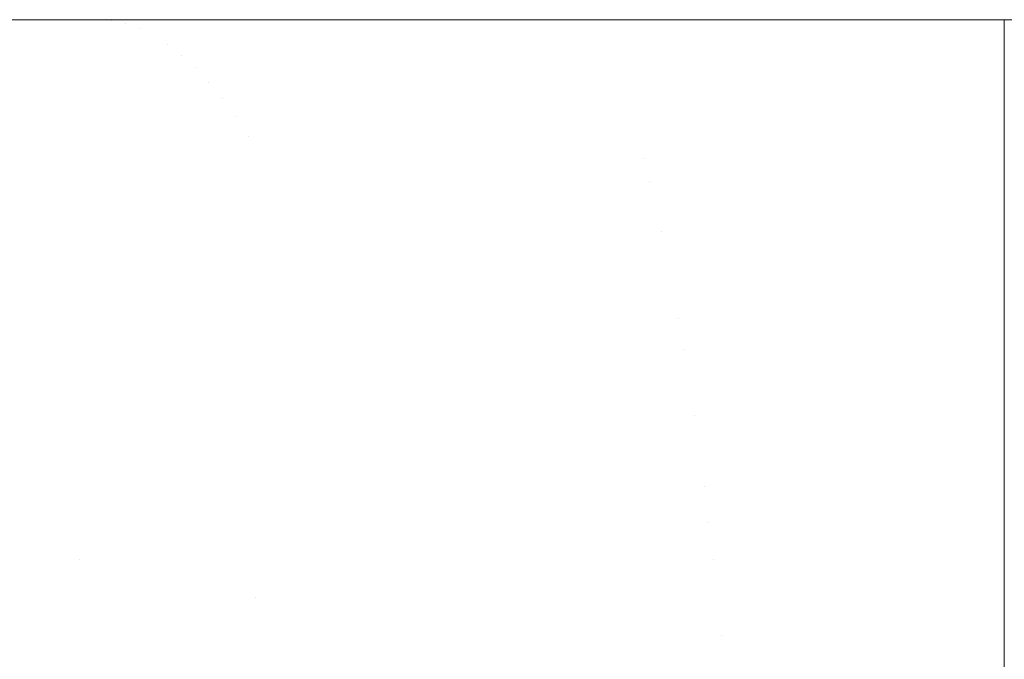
# Model space of a CAD drawing. Header units: centimetres. Extents: x -44.1 to 45.2, y 4.2 to 6.
# Tile 225 of 256: x -13.9829 to -13.9347, y 5.9687 to 6.0001. Entities that reach past the tile are written whole.
import ezdxf

# ---------------------------------------------------------------- set-up
doc = ezdxf.new("R2010")
doc.units = ezdxf.units.CM
doc.header["$LTSCALE"] = 2.54
doc.layers.add('Lucido design-1', color=7, linetype='Continuous')

# ---------------------------------------------------------------- blocks, each defined once
blk = doc.blocks.new('Gruppo-4-1')
at = {"color": 7, "linetype": 'Continuous', "lineweight": 9}
for points, invisible_edges in [([(-43.924707, 6.000021, -2312.419046), (-8.338741, 6.000089, -2312.42217), (-26.131724, 6.000089, -2312.42217)], 9), ([(-43.924707, 6.000021, -2312.419046), (45.040209, 6.000021, -2312.419046), (9.454243, 6.000089, -2312.42217), (-8.338741, 6.000089, -2312.42217)], 11), ([(-26.131724, 6.000089, -2312.42217), (-13.977163, 6.000089, -2312.623786), (-13.979127, 6.000089, -2312.623976), (-13.998948, 6.000089, -2312.625887)], 9), ([(-13.93465, 6.000089, -2312.62217), (-13.954895, 6.000089, -2312.622535), (-26.131724, 6.000089, -2312.42217), (-8.338741, 6.000089, -2312.42217)], 10), ([(-13.954895, 6.000089, -2312.622535), (-13.977163, 6.000089, -2312.623786), (-26.131724, 6.000089, -2312.42217)], 10), ([(-13.978436, 6.00004, -2312.627036), (-14.027008, 6.00004, -2312.633169), (-14.020064, 6.000089, -2312.628777), (-13.998948, 6.000089, -2312.625887)], 11), ([(-13.978436, 6.00004, -2312.627036), (-13.977742, 5.999894, -2312.630129), (-14.025545, 5.999894, -2312.636164), (-14.027008, 6.00004, -2312.633169)], 15), ([(-13.998948, 6.000089, -2312.625887), (-13.979127, 6.000089, -2312.623976), (-13.978436, 6.00004, -2312.627036)], 10), ([(-13.978436, 6.00004, -2312.627036), (-13.979127, 6.000089, -2312.623976), (-13.977163, 6.000089, -2312.623786)], 9), ([(-13.977163, 6.000089, -2312.623786), (-13.954895, 6.000089, -2312.622535), (-13.93465, 6.000021, -2312.625294), (-13.978436, 6.00004, -2312.627036)], 14), ([(-13.977742, 5.999894, -2312.630129), (-13.978436, 6.00004, -2312.627036), (-13.93465, 6.000021, -2312.625294)], 11), ([(-13.954895, 6.000089, -2312.622535), (-13.93465, 6.000089, -2312.62217), (-13.93465, 6.000021, -2312.625294)], 8), ([(-8.338741, 6.000089, -2312.42217), (-8.338741, 6.000089, -2312.62217), (-13.93465, 6.000089, -2312.62217)], 9), ([(15.050153, 6.000021, -2312.625294), (-13.93465, 6.000021, -2312.625294), (-8.338741, 6.000089, -2312.62217), (9.454243, 6.000089, -2312.62217)], 11), ([(-13.93465, 6.000021, -2312.625294), (-13.93465, 6.000089, -2312.62217), (-8.338741, 6.000089, -2312.62217)], 8), ([(-43.924707, 6.000021, -2312.419046), (-43.924707, 5.999993, -2312.417808), (45.040209, 5.999993, -2312.417808), (45.040209, 6.000021, -2312.419046)], 10), ([(45.040209, 5.999993, -2312.417808), (-43.924707, 5.999993, -2312.417808), (-43.924707, 5.999708, -2312.413454), (45.040209, 5.999708, -2312.413454)], 5), ([(45.040209, 5.999708, -2312.413454), (-43.924707, 5.999708, -2312.413454), (-43.924707, 5.999233, -2312.409117), (45.040209, 5.999233, -2312.409117)], 5), ([(-14.024086, 5.99965, -2312.63915), (-14.025545, 5.999894, -2312.636164), (-13.977742, 5.999894, -2312.630129), (-13.97705, 5.99965, -2312.633212)], 15), ([(-13.97705, 5.99965, -2312.633212), (-13.976361, 5.99931, -2312.636281), (-14.022633, 5.99931, -2312.642123), (-14.024086, 5.99965, -2312.63915)], 15), ([(-13.93465, 6.000021, -2312.625294), (-13.93465, 5.999993, -2312.626532), (-13.977742, 5.999894, -2312.630129)], 10), ([(-13.977742, 5.999894, -2312.630129), (-13.93465, 5.999993, -2312.626532), (-13.93465, 5.999708, -2312.630886)], 9), ([(-13.97705, 5.99965, -2312.633212), (-13.977742, 5.999894, -2312.630129), (-13.93465, 5.999708, -2312.630886)], 11), ([(-13.93465, 5.999708, -2312.630886), (-13.93465, 5.999638, -2312.631523), (-13.97705, 5.99965, -2312.633212)], 10), ([(-13.93465, 5.999638, -2312.631523), (-13.93465, 5.999233, -2312.635223), (-13.976361, 5.99931, -2312.636281), (-13.97705, 5.99965, -2312.633212)], 14), ([(15.050153, 6.000021, -2312.625294), (15.050153, 5.999993, -2312.626532), (-13.93465, 5.999993, -2312.626532), (-13.93465, 6.000021, -2312.625294)], 10), ([(-13.93465, 5.999993, -2312.626532), (15.050153, 5.999993, -2312.626532), (15.050153, 5.999708, -2312.630886), (-13.93465, 5.999708, -2312.630886)], 5), ([(-13.93465, 5.999638, -2312.631523), (-13.93465, 5.999708, -2312.630886), (15.050153, 5.999708, -2312.630886), (15.050153, 5.999638, -2312.631523)], 10), ([(-13.93465, 5.999233, -2312.635223), (-13.93465, 5.999638, -2312.631523), (15.050153, 5.999638, -2312.631523), (15.050153, 5.999299, -2312.63462)], 10), ([(45.040209, 5.999233, -2312.409117), (-43.924707, 5.999233, -2312.409117), (-43.924707, 5.998569, -2312.404805), (45.040209, 5.998569, -2312.404805)], 5), ([(-14.021189, 5.998875, -2312.645079), (-14.022633, 5.99931, -2312.642123), (-13.976361, 5.99931, -2312.636281), (-13.975677, 5.998875, -2312.639333)], 15), ([(-13.975677, 5.998875, -2312.639333), (-13.976361, 5.99931, -2312.636281), (-13.93465, 5.999233, -2312.635223)], 11), ([(-13.93465, 5.999233, -2312.635223), (-13.93465, 5.998852, -2312.637697), (-13.975677, 5.998875, -2312.639333)], 10), ([(15.050153, 5.999299, -2312.63462), (15.050153, 5.999233, -2312.635223), (-13.93465, 5.999233, -2312.635223)], 10), ([(-13.93465, 5.998852, -2312.637697), (-13.93465, 5.999233, -2312.635223), (15.050153, 5.999233, -2312.635223), (15.050153, 5.998852, -2312.637697)], 10), ([(-13.975677, 5.998875, -2312.639333), (-13.974997, 5.998346, -2312.642362), (-14.019755, 5.998346, -2312.648013), (-14.021189, 5.998875, -2312.645079)], 15), ([(-13.974997, 5.998346, -2312.642362), (-13.975677, 5.998875, -2312.639333), (-13.93465, 5.998852, -2312.637697)], 11), ([(-13.93465, 5.998852, -2312.637697), (-13.93465, 5.998569, -2312.639535), (-13.974997, 5.998346, -2312.642362)], 10), ([(15.050153, 5.998852, -2312.637697), (15.050153, 5.998569, -2312.639535), (-13.93465, 5.998569, -2312.639535), (-13.93465, 5.998852, -2312.637697)], 10), ([(45.040209, 5.998569, -2312.404805), (-43.924707, 5.998569, -2312.404805), (-43.924707, 5.997718, -2312.400526), (45.040209, 5.997718, -2312.400526)], 5), ([(-14.018333, 5.997724, -2312.650922), (-14.019755, 5.998346, -2312.648013), (-13.974997, 5.998346, -2312.642362), (-13.974323, 5.997724, -2312.645365)], 15), ([(-13.974323, 5.997724, -2312.645365), (-13.974997, 5.998346, -2312.642362), (-13.93465, 5.998569, -2312.639535)], 11), ([(-13.93465, 5.998569, -2312.639535), (-13.93465, 5.997724, -2312.643786), (-13.974323, 5.997724, -2312.645365)], 10), ([(-13.93465, 5.997724, -2312.643786), (-13.93465, 5.998569, -2312.639535), (15.050153, 5.998569, -2312.639535), (15.050153, 5.997724, -2312.643786)], 10), ([(45.040209, 5.997718, -2312.400526), (-43.924707, 5.997718, -2312.400526), (-43.924707, 5.996681, -2312.396288), (45.040209, 5.996681, -2312.396288)], 5), ([(-14.018333, 5.997724, -2312.650922), (-13.974323, 5.997724, -2312.645365), (-13.994802, 5.997012, -2312.650499)], 11), ([(-13.974323, 5.997724, -2312.645365), (-13.973656, 5.997012, -2312.648337), (-13.994802, 5.997012, -2312.650499)], 11), ([(-13.973656, 5.997012, -2312.648337), (-13.974323, 5.997724, -2312.645365), (-13.93465, 5.997724, -2312.643786), (-13.93465, 5.997718, -2312.643814)], 11), ([(-13.93465, 5.997718, -2312.643814), (-13.93465, 5.996681, -2312.648052), (-13.973656, 5.997012, -2312.648337)], 10), ([(15.050153, 5.997724, -2312.643786), (15.050153, 5.997718, -2312.643814), (-13.93465, 5.997718, -2312.643814), (-13.93465, 5.997724, -2312.643786)], 10), ([(-13.93465, 5.997718, -2312.643814), (15.050153, 5.997718, -2312.643814), (15.050153, 5.996681, -2312.648052), (-13.93465, 5.996681, -2312.648052)], 5), ([(45.040209, 5.996681, -2312.396288), (-43.924707, 5.996681, -2312.396288), (-43.924707, 5.99546, -2312.392099), (45.040209, 5.99546, -2312.392099)], 5), ([(-13.993785, 5.99621, -2312.653401), (-13.994802, 5.997012, -2312.650499), (-13.973656, 5.997012, -2312.648337), (-13.972997, 5.99621, -2312.651275)], 15), ([(-13.972997, 5.99621, -2312.651275), (-13.973656, 5.997012, -2312.648337), (-13.93465, 5.996681, -2312.648052)], 11), ([(-13.93465, 5.996681, -2312.648052), (-13.93465, 5.996188, -2312.649743), (-13.972997, 5.99621, -2312.651275)], 10), ([(-13.93465, 5.996188, -2312.649743), (-13.93465, 5.996681, -2312.648052), (15.050153, 5.996681, -2312.648052), (15.050153, 5.996188, -2312.649743)], 10), ([(-13.972997, 5.99621, -2312.651275), (-13.972346, 5.995322, -2312.654175), (-13.992782, 5.995322, -2312.656265), (-13.993785, 5.99621, -2312.653401)], 15), ([(-13.972346, 5.995322, -2312.654175), (-13.972997, 5.99621, -2312.651275), (-13.93465, 5.996188, -2312.649743)], 11), ([(-13.93465, 5.996188, -2312.649743), (-13.93465, 5.99546, -2312.652241), (-13.972346, 5.995322, -2312.654175)], 10), ([(15.050153, 5.996188, -2312.649743), (15.050153, 5.99546, -2312.652241), (-13.93465, 5.99546, -2312.652241), (-13.93465, 5.996188, -2312.649743)], 10), ([(45.040209, 5.99546, -2312.392099), (-43.924707, 5.99546, -2312.392099), (-43.924707, 5.994058, -2312.387968), (45.040209, 5.994058, -2312.387968)], 5), ([(-13.991793, 5.99435, -2312.659087), (-13.992782, 5.995322, -2312.656265), (-13.972346, 5.995322, -2312.654175), (-13.971705, 5.99435, -2312.657033)], 15), ([(-13.971705, 5.99435, -2312.657033), (-13.972346, 5.995322, -2312.654175), (-13.93465, 5.99546, -2312.652241), (-13.93465, 5.994336, -2312.655554)], 11), ([(-13.93465, 5.994336, -2312.655554), (-13.93465, 5.99546, -2312.652241), (15.050153, 5.99546, -2312.652241), (15.050153, 5.994336, -2312.655554)], 10), ([(-13.971705, 5.99435, -2312.657033), (-13.971074, 5.993296, -2312.659846), (-13.99082, 5.993296, -2312.661865), (-13.991793, 5.99435, -2312.659087)], 15), ([(-13.971705, 5.99435, -2312.657033), (-13.93465, 5.994336, -2312.655554), (-13.952335, 5.993296, -2312.658737)], 11), ([(-13.952335, 5.993296, -2312.658737), (-13.971074, 5.993296, -2312.659846), (-13.971705, 5.99435, -2312.657033)], 11), ([(-13.952335, 5.993296, -2312.658737), (-13.93465, 5.994336, -2312.655554), (-13.93465, 5.994058, -2312.656372)], 9), ([(15.050153, 5.994336, -2312.655554), (15.050153, 5.994058, -2312.656372), (-13.93465, 5.994058, -2312.656372), (-13.93465, 5.994336, -2312.655554)], 10), ([(45.040209, 5.994058, -2312.387968), (-43.924707, 5.994058, -2312.387968), (-43.924707, 5.992477, -2312.383902), (45.040209, 5.992477, -2312.383902)], 5), ([(-13.93465, 5.994058, -2312.656372), (-13.93465, 5.993274, -2312.658388), (-13.952335, 5.993296, -2312.658737)], 10), ([(-13.93465, 5.993274, -2312.658388), (-13.93465, 5.994058, -2312.656372), (15.050153, 5.994058, -2312.656372), (15.050153, 5.993274, -2312.658388)], 10), ([(-13.989863, 5.992164, -2312.664594), (-13.99082, 5.993296, -2312.661865), (-13.971074, 5.993296, -2312.659846), (-13.970454, 5.992164, -2312.66261)], 15), ([(-13.952033, 5.992164, -2312.66152), (-13.970454, 5.992164, -2312.66261), (-13.971074, 5.993296, -2312.659846), (-13.952335, 5.993296, -2312.658737)], 15), ([(-13.952335, 5.993296, -2312.658737), (-13.93465, 5.993274, -2312.658388), (-13.93465, 5.992477, -2312.660438)], 9), ([(-13.93465, 5.992477, -2312.660438), (-13.952033, 5.992164, -2312.66152), (-13.952335, 5.993296, -2312.658737)], 11), ([(15.050153, 5.993274, -2312.658388), (15.050153, 5.992477, -2312.660438), (-13.93465, 5.992477, -2312.660438), (-13.93465, 5.993274, -2312.658388)], 10), ([(45.040209, 5.992477, -2312.383902), (-43.924707, 5.992477, -2312.383902), (-43.924707, 5.990719, -2312.379908), (45.040209, 5.990719, -2312.379908)], 5), ([(-13.93465, 5.992477, -2312.660438), (-13.93465, 5.992151, -2312.661179), (-13.952033, 5.992164, -2312.66152)], 10), ([(-13.93465, 5.990719, -2312.664432), (-13.93465, 5.992151, -2312.661179), (15.050153, 5.992477, -2312.660438), (15.050153, 5.990946, -2312.663918)], 10), ([(-13.93465, 5.992151, -2312.661179), (-13.93465, 5.992477, -2312.660438), (15.050153, 5.992477, -2312.660438)], 10), ([(-13.970454, 5.992164, -2312.66261), (-13.969845, 5.990955, -2312.665322), (-13.988925, 5.990955, -2312.667273), (-13.989863, 5.992164, -2312.664594)], 15), ([(-13.951738, 5.990955, -2312.664251), (-13.969845, 5.990955, -2312.665322), (-13.970454, 5.992164, -2312.66261), (-13.952033, 5.992164, -2312.66152)], 15), ([(-13.952033, 5.992164, -2312.66152), (-13.93465, 5.992151, -2312.661179), (-13.93465, 5.990719, -2312.664432), (-13.951738, 5.990955, -2312.664251)], 13), ([(-13.988005, 5.989674, -2312.669898), (-13.988925, 5.990955, -2312.667273), (-13.969845, 5.990955, -2312.665322), (-13.969248, 5.989674, -2312.667981)], 15), ([(-13.951448, 5.989674, -2312.666928), (-13.969248, 5.989674, -2312.667981), (-13.969845, 5.990955, -2312.665322), (-13.951738, 5.990955, -2312.664251)], 15), ([(-13.951448, 5.989674, -2312.666928), (-13.951738, 5.990955, -2312.664251), (-13.93465, 5.990719, -2312.664432)], 11), ([(15.050153, 5.990946, -2312.663918), (15.050153, 5.990719, -2312.664432), (-13.93465, 5.990719, -2312.664432)], 10), ([(45.040209, 5.990719, -2312.379908), (-43.924707, 5.990719, -2312.379908), (-43.924707, 5.98879, -2312.375995), (45.040209, 5.98879, -2312.375995)], 5), ([(-13.93465, 5.990719, -2312.664432), (-13.93465, 5.989653, -2312.666594), (-13.951448, 5.989674, -2312.666928)], 10), ([(15.050153, 5.990719, -2312.664432), (15.050153, 5.98879, -2312.668345), (-13.93465, 5.98879, -2312.668345), (-13.93465, 5.989653, -2312.666594)], 10), ([(-13.93465, 5.989653, -2312.666594), (-13.93465, 5.990719, -2312.664432), (15.050153, 5.990719, -2312.664432)], 10), ([(-13.969248, 5.989674, -2312.667981), (-13.968665, 5.988324, -2312.670582), (-13.987105, 5.988324, -2312.672468), (-13.988005, 5.989674, -2312.669898)], 15), ([(-13.951165, 5.988324, -2312.669547), (-13.968665, 5.988324, -2312.670582), (-13.969248, 5.989674, -2312.667981), (-13.951448, 5.989674, -2312.666928)], 15), ([(-13.951448, 5.989674, -2312.666928), (-13.93465, 5.989653, -2312.666594), (-13.93465, 5.98879, -2312.668345)], 9), ([(-13.93465, 5.98879, -2312.668345), (-13.951165, 5.988324, -2312.669547), (-13.951448, 5.989674, -2312.666928)], 11), ([(45.040209, 5.98879, -2312.375995), (-43.924707, 5.98879, -2312.375995), (-43.924707, 5.986691, -2312.37217), (45.040209, 5.986691, -2312.37217)], 5), ([(-13.950888, 5.986907, -2312.672106), (-13.951165, 5.988324, -2312.669547), (-13.93465, 5.98879, -2312.668345), (-13.93465, 5.9869, -2312.67179)], 11), ([(15.050153, 5.98879, -2312.668345), (15.050153, 5.988309, -2312.669221), (-13.93465, 5.986691, -2312.67217), (-13.93465, 5.9869, -2312.67179)], 10), ([(-13.93465, 5.9869, -2312.67179), (-13.93465, 5.98879, -2312.668345), (15.050153, 5.98879, -2312.668345)], 10), ([(-13.986225, 5.986907, -2312.674978), (-13.987105, 5.988324, -2312.672468), (-13.968665, 5.988324, -2312.670582), (-13.968094, 5.986907, -2312.673124)], 15), ([(-13.968094, 5.986907, -2312.673124), (-13.968665, 5.988324, -2312.670582), (-13.951165, 5.988324, -2312.669547), (-13.950888, 5.986907, -2312.672106)], 15), ([(15.050153, 5.988309, -2312.669221), (15.050153, 5.986691, -2312.67217), (-13.93465, 5.986691, -2312.67217)], 10), ([(45.040209, 5.985408, -2312.370055), (45.040209, 5.986691, -2312.37217), (-43.924707, 5.986691, -2312.37217), (-43.924707, 5.985408, -2312.370055)], 10), ([(-13.968094, 5.986907, -2312.673124), (-13.967538, 5.985428, -2312.675605), (-13.985366, 5.985428, -2312.677428), (-13.986225, 5.986907, -2312.674978)], 15), ([(-13.950888, 5.986907, -2312.672106), (-13.950618, 5.985428, -2312.674604), (-13.967538, 5.985428, -2312.675605), (-13.968094, 5.986907, -2312.673124)], 15), ([(-13.950888, 5.986907, -2312.672106), (-13.93465, 5.9869, -2312.67179), (-13.93465, 5.986691, -2312.67217)], 9), ([(-13.950618, 5.985428, -2312.674604), (-13.950888, 5.986907, -2312.672106), (-13.93465, 5.986691, -2312.67217)], 11), ([(-13.93465, 5.986691, -2312.67217), (-13.93465, 5.984428, -2312.6759), (-13.950618, 5.985428, -2312.674604)], 10), ([(-13.93465, 5.984428, -2312.6759), (-13.93465, 5.986691, -2312.67217), (15.050153, 5.986691, -2312.67217), (15.050153, 5.985408, -2312.674285)], 10), ([(-43.924707, 5.985408, -2312.370055), (-43.924707, 5.984428, -2312.36844), (45.040209, 5.984428, -2312.36844), (45.040209, 5.985408, -2312.370055)], 10), ([(-13.98453, 5.983889, -2312.679816), (-13.985366, 5.985428, -2312.677428), (-13.967538, 5.985428, -2312.675605), (-13.966995, 5.983889, -2312.678023)], 15), ([(-13.966995, 5.983889, -2312.678023), (-13.967538, 5.985428, -2312.675605), (-13.950618, 5.985428, -2312.674604), (-13.950354, 5.983889, -2312.677038)], 15), ([(-13.950354, 5.983889, -2312.677038), (-13.950618, 5.985428, -2312.674604), (-13.93465, 5.984428, -2312.6759)], 11), ([(15.050153, 5.985408, -2312.674285), (15.050153, 5.984428, -2312.6759), (-13.93465, 5.984428, -2312.6759)], 10), ([(45.040209, 5.983876, -2312.367613), (45.040209, 5.984428, -2312.36844), (-43.924707, 5.984428, -2312.36844), (-43.924707, 5.983876, -2312.367613)], 10), ([(-13.93465, 5.984428, -2312.6759), (-13.93465, 5.983876, -2312.676727), (-13.950354, 5.983889, -2312.677038)], 10), ([(15.050153, 5.984428, -2312.6759), (15.050153, 5.982287, -2312.679104), (-13.93465, 5.982004, -2312.679528), (-13.93465, 5.983876, -2312.676727)], 10), ([(-13.93465, 5.983876, -2312.676727), (-13.93465, 5.984428, -2312.6759), (15.050153, 5.984428, -2312.6759)], 10), ([(-43.924707, 5.983876, -2312.367613), (-43.924707, 5.982004, -2312.364812), (45.040209, 5.982004, -2312.364812), (45.040209, 5.983876, -2312.367613)], 10), ([(-13.966995, 5.983889, -2312.678023), (-13.966467, 5.982295, -2312.680375), (-13.983716, 5.982295, -2312.682139), (-13.98453, 5.983889, -2312.679816)], 15), ([(-13.950354, 5.983889, -2312.677038), (-13.950098, 5.982295, -2312.679407), (-13.966467, 5.982295, -2312.680375), (-13.966995, 5.983889, -2312.678023)], 15), ([(-13.93465, 5.983876, -2312.676727), (-13.93465, 5.982004, -2312.679528), (-13.950098, 5.982295, -2312.679407), (-13.950354, 5.983889, -2312.677038)], 14), ([(-13.992646, 5.982295, -2312.683361), (-13.983716, 5.982295, -2312.682139), (-13.982925, 5.980649, -2312.684397), (-13.991711, 5.980649, -2312.685599)], 15), ([(-13.982925, 5.980649, -2312.684397), (-13.983716, 5.982295, -2312.682139), (-13.966467, 5.982295, -2312.680375), (-13.965954, 5.980649, -2312.682662)], 15), ([(-13.965954, 5.980649, -2312.682662), (-13.966467, 5.982295, -2312.680375), (-13.950098, 5.982295, -2312.679407), (-13.949849, 5.980649, -2312.681709)], 15), ([(-13.949849, 5.980649, -2312.681709), (-13.950098, 5.982295, -2312.679407), (-13.93465, 5.982004, -2312.679528)], 11), ([(15.050153, 5.982287, -2312.679104), (15.050153, 5.982004, -2312.679528), (-13.93465, 5.982004, -2312.679528)], 10), ([(45.040209, 5.982004, -2312.364812), (-43.924707, 5.982004, -2312.364812), (-43.924707, 5.979424, -2312.361294), (45.040209, 5.979424, -2312.361294)], 5), ([(-13.93465, 5.982004, -2312.679528), (-13.93465, 5.980629, -2312.681402), (-13.949849, 5.980649, -2312.681709)], 10), ([(15.050153, 5.982004, -2312.679528), (15.050153, 5.979424, -2312.683046), (-13.93465, 5.979424, -2312.683046), (-13.93465, 5.980629, -2312.681402)], 10), ([(-13.93465, 5.980629, -2312.681402), (-13.93465, 5.982004, -2312.679528), (15.050153, 5.982004, -2312.679528)], 10), ([(-13.991711, 5.980649, -2312.685599), (-13.982925, 5.980649, -2312.684397), (-13.982157, 5.978953, -2312.686588), (-13.990804, 5.978953, -2312.687771)], 15), ([(-13.965954, 5.980649, -2312.682662), (-13.965456, 5.978953, -2312.68488), (-13.982157, 5.978953, -2312.686588), (-13.982925, 5.980649, -2312.684397)], 15), ([(-13.949849, 5.980649, -2312.681709), (-13.949607, 5.978953, -2312.683943), (-13.965456, 5.978953, -2312.68488), (-13.965954, 5.980649, -2312.682662)], 15), ([(-13.949849, 5.980649, -2312.681709), (-13.93465, 5.980629, -2312.681402), (-13.93465, 5.979424, -2312.683046)], 9), ([(-13.93465, 5.979424, -2312.683046), (-13.949607, 5.978953, -2312.683943), (-13.949849, 5.980649, -2312.681709)], 11), ([(45.040209, 5.979424, -2312.361294), (-43.924707, 5.979424, -2312.361294), (-43.924707, 5.976693, -2312.357891), (45.040209, 5.976693, -2312.357891)], 5), ([(-13.949373, 5.977213, -2312.686107), (-13.949607, 5.978953, -2312.683943), (-13.93465, 5.979424, -2312.683046), (-13.93465, 5.977202, -2312.685815)], 11), ([(15.050153, 5.979424, -2312.683046), (15.050153, 5.978943, -2312.683646), (-13.93465, 5.976693, -2312.686449), (-13.93465, 5.977202, -2312.685815)], 10), ([(-13.93465, 5.977202, -2312.685815), (-13.93465, 5.979424, -2312.683046), (15.050153, 5.979424, -2312.683046)], 10), ([(-13.990804, 5.978953, -2312.687771), (-13.982157, 5.978953, -2312.686588), (-13.981413, 5.977213, -2312.688711), (-13.989924, 5.977213, -2312.689876)], 15), ([(-13.981413, 5.977213, -2312.688711), (-13.982157, 5.978953, -2312.686588), (-13.965456, 5.978953, -2312.68488), (-13.964974, 5.977213, -2312.687031)], 15), ([(-13.964974, 5.977213, -2312.687031), (-13.965456, 5.978953, -2312.68488), (-13.949607, 5.978953, -2312.683943), (-13.949373, 5.977213, -2312.686107)], 15), ([(15.050153, 5.978943, -2312.683646), (15.050153, 5.976693, -2312.686449), (-13.93465, 5.976693, -2312.686449)], 10), ([(-13.989924, 5.977213, -2312.689876), (-13.981413, 5.977213, -2312.688711), (-13.980693, 5.975431, -2312.690766), (-13.989073, 5.975431, -2312.691913)], 15), ([(-13.964974, 5.977213, -2312.687031), (-13.964507, 5.975431, -2312.689111), (-13.980693, 5.975431, -2312.690766), (-13.981413, 5.977213, -2312.688711)], 15), ([(-13.949373, 5.977213, -2312.686107), (-13.949146, 5.975431, -2312.688202), (-13.964507, 5.975431, -2312.689111), (-13.964974, 5.977213, -2312.687031)], 15), ([(-13.949373, 5.977213, -2312.686107), (-13.93465, 5.977202, -2312.685815), (-13.93465, 5.976693, -2312.686449)], 9), ([(-13.93465, 5.976693, -2312.686449), (-13.949146, 5.975431, -2312.688202), (-13.949373, 5.977213, -2312.686107)], 11), ([(45.040209, 5.976693, -2312.357891), (-43.924707, 5.976693, -2312.357891), (-43.924707, 5.973816, -2312.354611), (45.040209, 5.973816, -2312.354611)], 5), ([(-13.949146, 5.975431, -2312.688202), (-13.93465, 5.976693, -2312.686449), (-13.93465, 5.973816, -2312.689729)], 9), ([(-13.93465, 5.973816, -2312.689729), (-13.93465, 5.976693, -2312.686449), (15.050153, 5.976693, -2312.686449), (15.050153, 5.975413, -2312.687908)], 10), ([(-13.989073, 5.975431, -2312.691913), (-13.980693, 5.975431, -2312.690766), (-13.979997, 5.973611, -2312.692752), (-13.988251, 5.973611, -2312.693881)], 15), ([(-13.979997, 5.973611, -2312.692752), (-13.980693, 5.975431, -2312.690766), (-13.964507, 5.975431, -2312.689111), (-13.964056, 5.973611, -2312.691122)], 15), ([(-13.964056, 5.973611, -2312.691122), (-13.964507, 5.975431, -2312.689111), (-13.949146, 5.975431, -2312.688202), (-13.948927, 5.973611, -2312.690227)], 15), ([(-13.93465, 5.973816, -2312.689729), (-13.948927, 5.973611, -2312.690227), (-13.949146, 5.975431, -2312.688202)], 11), ([(15.050153, 5.975413, -2312.687908), (15.050153, 5.973816, -2312.689729), (-13.93465, 5.973816, -2312.689729)], 10), ([(45.040209, 5.973816, -2312.354611), (-43.924707, 5.973816, -2312.354611), (-43.924707, 5.970799, -2312.351459), (45.040209, 5.970799, -2312.351459)], 5), ([(-13.988251, 5.973611, -2312.693881), (-13.979997, 5.973611, -2312.692752), (-13.979326, 5.971757, -2312.694669), (-13.987457, 5.971757, -2312.695781)], 15), ([(-13.979997, 5.973611, -2312.692752), (-13.964056, 5.973611, -2312.691122), (-13.971377, 5.971757, -2312.693768)], 11), ([(-13.971377, 5.971757, -2312.693768), (-13.979326, 5.971757, -2312.694669), (-13.979997, 5.973611, -2312.692752)], 11), ([(-13.964056, 5.973611, -2312.691122), (-13.96362, 5.971757, -2312.693063), (-13.971377, 5.971757, -2312.693768)], 11), ([(-13.948927, 5.973611, -2312.690227), (-13.948716, 5.971757, -2312.692181), (-13.96362, 5.971757, -2312.693063), (-13.964056, 5.973611, -2312.691122)], 15), ([(-13.93465, 5.973816, -2312.689729), (-13.93465, 5.973607, -2312.689948), (-13.948927, 5.973611, -2312.690227)], 10), ([(-13.93465, 5.973607, -2312.689948), (-13.93465, 5.970799, -2312.692881), (-13.948716, 5.971757, -2312.692181), (-13.948927, 5.973611, -2312.690227)], 14), ([(15.050153, 5.973816, -2312.689729), (15.050153, 5.971742, -2312.691896), (-13.93465, 5.970799, -2312.692881), (-13.93465, 5.973607, -2312.689948)], 10), ([(-13.93465, 5.973607, -2312.689948), (-13.93465, 5.973816, -2312.689729), (15.050153, 5.973816, -2312.689729)], 10), ([(-13.987457, 5.971757, -2312.695781), (-13.979326, 5.971757, -2312.694669), (-13.978678, 5.969871, -2312.696515), (-13.986692, 5.969871, -2312.697612)], 15), ([(-13.970845, 5.969871, -2312.695628), (-13.978678, 5.969871, -2312.696515), (-13.979326, 5.971757, -2312.694669), (-13.971377, 5.971757, -2312.693768)], 15), ([(-13.971377, 5.971757, -2312.693768), (-13.96362, 5.971757, -2312.693063), (-13.963201, 5.969871, -2312.694933), (-13.970845, 5.969871, -2312.695628)], 15), ([(-13.963201, 5.969871, -2312.694933), (-13.96362, 5.971757, -2312.693063), (-13.948716, 5.971757, -2312.692181), (-13.948512, 5.969871, -2312.694064)], 15), ([(-13.948512, 5.969871, -2312.694064), (-13.948716, 5.971757, -2312.692181), (-13.93465, 5.970799, -2312.692881)], 11), ([(15.050153, 5.971742, -2312.691896), (15.050153, 5.970799, -2312.692881), (-13.93465, 5.970799, -2312.692881)], 10), ([(45.040209, 5.970799, -2312.351459), (-43.924707, 5.970799, -2312.351459), (-43.924707, 5.967648, -2312.348442), (45.040209, 5.967648, -2312.348442)], 5), ([(-13.93465, 5.970799, -2312.692881), (-13.93465, 5.969857, -2312.693783), (-13.948512, 5.969871, -2312.694064)], 10), ([(15.050153, 5.970799, -2312.692881), (15.050153, 5.967952, -2312.695607), (-13.93465, 5.967648, -2312.695898), (-13.93465, 5.969857, -2312.693783)], 10), ([(-13.93465, 5.969857, -2312.693783), (-13.93465, 5.970799, -2312.692881), (15.050153, 5.970799, -2312.692881)], 10), ([(-13.986692, 5.969871, -2312.697612), (-13.978678, 5.969871, -2312.696515), (-13.978056, 5.967958, -2312.698293), (-13.985956, 5.967958, -2312.699373)], 15), ([(-13.970333, 5.967958, -2312.697417), (-13.978056, 5.967958, -2312.698293), (-13.978678, 5.969871, -2312.696515), (-13.970845, 5.969871, -2312.695628)], 15), ([(-13.970845, 5.969871, -2312.695628), (-13.963201, 5.969871, -2312.694933), (-13.962797, 5.967958, -2312.696733), (-13.970333, 5.967958, -2312.697417)], 15), ([(-13.948512, 5.969871, -2312.694064), (-13.948316, 5.967958, -2312.695876), (-13.962797, 5.967958, -2312.696733), (-13.963201, 5.969871, -2312.694933)], 15), ([(-13.93465, 5.969857, -2312.693783), (-13.93465, 5.967648, -2312.695898), (-13.948316, 5.967958, -2312.695876), (-13.948512, 5.969871, -2312.694064)], 14)]:
    blk.add_3dface(points, dxfattribs=dict(at, invisible_edges=invisible_edges))
blk = doc.blocks.new('Gruppo-5-1')
at = {"color": 7}
blk.add_blockref('Gruppo-4-1', (0, 0), dxfattribs=at)

msp = doc.modelspace()

# ---------------------------------------------------------------- block references
at = {"layer": 'Lucido design-1', "color": 7}
msp.add_blockref('Gruppo-5-1', (0, 0), dxfattribs=at)

doc.saveas('drawing.dxf')
